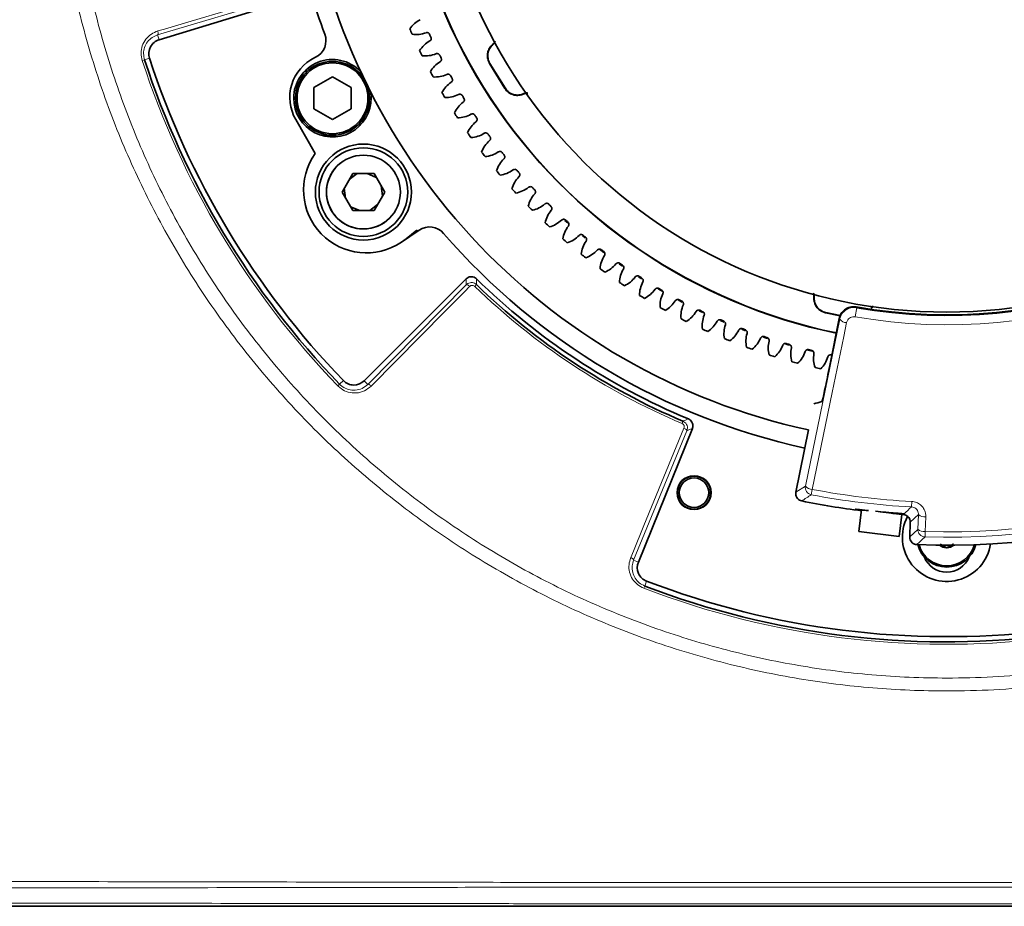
# Model space of a CAD drawing. Header units: millimetres. Extents: x 0 to 1118, y 0 to 864.
# Tile 53 of 200: x 351 to 395, y 394 to 434. Entities that reach past the tile are written whole.
import ezdxf

# ---------------------------------------------------------------- set-up
doc = ezdxf.new("R2010")
doc.units = ezdxf.units.MM

msp = doc.modelspace()

# ---------------------------------------------------------------- linework, layer by layer
at = {"color": 7, "linetype": 'Continuous', "lineweight": 18}
for p, q in [((363.761, 435.773), (357.065, 433.772)), ((357.065, 433.772), (357.132, 433.553)), ((356.474, 432.647), (356.698, 432.72)), ((356.37, 432.613), (356.474, 432.647)), ((372.058, 432.475), (372.04, 432.48)), ((372.733, 431.356), (372.738, 431.374)), ((366.545, 417.994), (370.984, 422.49)), ((371.376, 422.416), (371.452, 422.495)), ((387.217, 421.235), (387.201, 421.225)), ((388.608, 421.456), (388.535, 421.043)), ((388.587, 421.487), (388.608, 421.456)), ((386.292, 413.403), (387.837, 420.932)), ((387.837, 420.932), (387.817, 420.962)), ((365.275, 418), (365.444, 418.164)), ((366.545, 417.994), (366.383, 418.156)), ((365.196, 417.924), (365.275, 418)), ((380.725, 416.228), (380.767, 416.329)), ((380.945, 415.897), (378.541, 410.054)), ((385.865, 413.119), (386.292, 413.403)), ((386.555, 413.011), (386.602, 413.253)), ((391.077, 412.461), (391.089, 412.708)), ((390.18, 412.194), (390.177, 412.177)), ((391.39, 412.114), (391.019, 411.775)), ((391.364, 411.447), (391.39, 412.114)), ((391.721, 412.016), (391.695, 411.35)), ((390.996, 411.104), (391.364, 411.447)), ((391.695, 411.35), (391.688, 411.103)), ((378.541, 410.054), (378.753, 409.968)), ((379.004, 408.785), (379.043, 408.887)), ((379.043, 408.887), (379.128, 409.107))]:
    msp.add_line(p, q, dxfattribs=at)
at = {"color": 7, "linetype": 'Continuous', "lineweight": 35}
for p, q in [((357.132, 433.553), (363.989, 435.65)), ((364.151, 432.744), (364.194, 432.764)), ((372.04, 432.48), (372.733, 431.356)), ((372.058, 432.475), (372.738, 431.374)), ((363.699, 432.13), (363.818, 432.13)), ((364.953, 431.876), (364.116, 431.393)), ((365.79, 431.393), (364.953, 431.876)), ((366.186, 432.063), (366.186, 432.031)), ((364.116, 431.393), (364.116, 430.427)), ((365.79, 430.427), (365.79, 431.393)), ((364.116, 430.427), (364.953, 429.944)), ((364.953, 429.944), (365.79, 430.427)), ((364.179, 428.416), (363.296, 429.946)), ((366.186, 429.788), (366.186, 429.667)), ((364.489, 429.222), (365.08, 429.222)), ((365.868, 427.509), (365.387, 426.675)), ((366.066, 427.509), (365.71, 427.235)), ((366.831, 427.509), (365.868, 427.509)), ((366.93, 427.337), (366.513, 427.509)), ((367.312, 426.675), (366.831, 427.509)), ((367.212, 426.503), (367.153, 426.95)), ((365.387, 426.675), (365.868, 425.842)), ((365.486, 426.846), (365.544, 426.403)), ((366.831, 425.842), (367.312, 426.675)), ((365.77, 426.012), (366.183, 425.842)), ((366.633, 425.842), (366.989, 426.116)), ((374.82, 426.006), (374.775, 426.066)), ((365.868, 425.842), (366.831, 425.842)), ((375.572, 425.28), (375.442, 425.397)), ((368.87, 424.958), (368.067, 424.416)), ((368.271, 424.568), (368.754, 424.961)), ((368.754, 424.961), (368.796, 424.908)), ((376.354, 424.61), (376.232, 424.711)), ((368.067, 424.416), (368.271, 424.568)), ((377.192, 423.948), (376.996, 424.098)), ((378.043, 423.332), (377.894, 423.436)), ((370.983, 422.755), (366.383, 418.156)), ((378.915, 422.754), (378.762, 422.852)), ((379.856, 422.185), (379.654, 422.302)), ((380.728, 421.704), (380.569, 421.789)), ((381.665, 421.236), (381.501, 421.315)), ((387.201, 421.225), (387.856, 421.09)), ((387.217, 421.235), (387.864, 421.102)), ((382.621, 420.807), (382.453, 420.879)), ((387.817, 420.962), (387.392, 418.843)), ((383.592, 420.417), (383.424, 420.481)), ((384.58, 420.066), (384.407, 420.124)), ((385.579, 419.757), (385.405, 419.808)), ((386.591, 419.489), (386.349, 419.549)), ((378.753, 409.968), (381.19, 415.999)), ((386.429, 415.934), (385.865, 413.119)), ((388.824, 412.339), (388.705, 411.346)), ((389.446, 412.264), (390.644, 412.121)), ((390.148, 412.18), (390.15, 412.197)), ((390.525, 411.128), (390.644, 412.121)), ((390.611, 412.125), (390.706, 412.119)), ((390.732, 412.142), (390.77, 412.141)), ((391.019, 411.775), (390.996, 411.104)), ((388.705, 411.346), (390.525, 411.128))]:
    msp.add_line(p, q, dxfattribs=at)
at = {"color": 7, "linetype": 'Continuous', "lineweight": 18, "flags": 128}
for points in [[(357.07, 433.948), (357.371, 434.037), (358.571, 434.396), (363.767, 435.948)], [(357.07, 433.948), (357.079, 433.916), (357.084, 433.886), (357.088, 433.857), (357.088, 433.831), (357.086, 433.809), (357.081, 433.791), (357.074, 433.779), (357.065, 433.772)], [(372.197, 433.355), (372.205, 433.353), (372.215, 433.35)], [(373.59, 431.121), (373.588, 431.113), (373.586, 431.103)], [(370.984, 422.49), (370.983, 422.622), (370.983, 422.755)], [(371.142, 422.413), (371.118, 422.434), (371.094, 422.454), (371.07, 422.47), (371.048, 422.483), (371.027, 422.491), (371.009, 422.495), (370.995, 422.495), (370.984, 422.49)], [(371.142, 422.413), (370.922, 422.19), (370.042, 421.298), (366.703, 417.917)], [(386.672, 421.94), (386.679, 421.944), (386.688, 421.95)], [(388.148, 420.782), (388.018, 420.151), (387.5, 417.628), (386.602, 413.253)], [(366.703, 417.917), (366.679, 417.938), (366.655, 417.958), (366.631, 417.974), (366.608, 417.987), (366.588, 417.995), (366.57, 417.999), (366.556, 417.999), (366.545, 417.994)], [(378.408, 410.169), (378.528, 410.459), (379.004, 411.617), (380.812, 416.012)], [(380.812, 416.012), (380.842, 415.999), (380.869, 415.984), (380.893, 415.968), (380.914, 415.952), (380.93, 415.937), (380.941, 415.922), (380.946, 415.908), (380.945, 415.897)], [(381.19, 415.999), (381.067, 415.948), (380.945, 415.897)], [(390.706, 412.119), (390.718, 412.13), (390.732, 412.142)], [(378.408, 410.169), (378.438, 410.156), (378.465, 410.141), (378.489, 410.125), (378.51, 410.109), (378.526, 410.094), (378.537, 410.079), (378.542, 410.065), (378.541, 410.054)]]:
    msp.add_lwpolyline(points, dxfattribs=at)
at = {"color": 7, "linetype": 'Continuous', "lineweight": 35}
for centre, radius in [((392.666, 444.426), 23.167), ((364.953, 430.91), 1.667), ((364.953, 430.91), 1.6), ((366.349, 426.675), 2.167), ((366.349, 426.675), 2), ((366.349, 426.675), 1.667), ((381.265, 413.103), 0.767), ((381.265, 413.103), 0.75), ((381.265, 413.103), 0.667)]:
    msp.add_circle(centre, radius, dxfattribs=at)
for centre, radius, start, end in [((392.666, 444.426), 24.632, 168.3274, 258.3329), ((392.666, 444.426), 24.619, 168.3281, 258.3328), ((392.666, 444.426), 38.06, 249.0278, 358.9722), ((392.666, 444.426), 37.825, 249.0278, 358.9722), ((392.666, 444.426), 29.167, 187.7165, 257.6535), ((392.666, 444.426), 30, 197.0028, 200.7275), ((369.488, 433.324), 1.271, 116.7486, 145.3962), ((392.666, 444.426), 26.354, 203.1968, 203.7691), ((363.828, 433.513), 0.833, 296, 20.7275), ((368.734, 435.061), 1.271, 261.5697, 290.2173), ((392.666, 444.426), 25.636, 204.4868, 204.8174), ((357.324, 432.924), 0.658, 107, 198.0278), ((369.961, 432.387), 1.271, 119.0869, 147.7345), ((392.666, 444.426), 37.825, 198.0278, 223.9722), ((365.028, 430.946), 2, 116, 210), ((392.666, 444.426), 26.354, 205.5351, 206.1074), ((369.136, 434.092), 1.271, 263.908, 292.5556), ((392.666, 444.426), 25.636, 206.8251, 207.1557), ((392.666, 444.426), 38.06, 198.0278, 223.9722), ((364.953, 430.91), 1.75, 43.7531, 180), ((370.471, 431.471), 1.271, 121.4252, 150.0728), ((392.666, 444.426), 26.354, 207.8734, 208.4457), ((369.577, 433.141), 1.271, 266.2463, 294.8939), ((392.666, 444.426), 25.636, 209.1634, 209.494), ((371.018, 430.576), 1.271, 123.7635, 152.4111), ((364.953, 430.91), 1.75, 180, 8.7499), ((392.666, 444.426), 26.354, 210.2117, 210.784), ((370.056, 432.208), 1.271, 268.5846, 297.2322), ((392.666, 444.426), 25.636, 211.5017, 211.8323), ((371.601, 429.705), 1.271, 126.1018, 154.7494), ((392.666, 444.426), 26.354, 212.55, 213.1223), ((370.574, 431.296), 1.271, 270.9229, 299.5705), ((392.666, 444.426), 25.636, 213.84, 214.1706), ((392.666, 444.426), 23.298, 259.9173, 321.7827), ((372.219, 428.857), 1.271, 128.4401, 157.0877), ((392.666, 444.426), 23.326, 259.9815, 321.7185), ((392.666, 444.426), 26.354, 214.8883, 215.4606), ((371.128, 430.406), 1.271, 273.2612, 301.9088), ((392.666, 444.426), 25.636, 216.1783, 216.5089), ((372.871, 428.036), 1.271, 130.7784, 159.426), ((366.482, 426.765), 2.833, 144.3608, 304), ((392.666, 444.426), 26.354, 217.2266, 217.7989), ((371.718, 429.539), 1.271, 275.5995, 304.2471), ((392.666, 444.426), 25.636, 218.5166, 218.8472), ((366.349, 426.675), 1.667, 123.0033, 304.9594), ((373.556, 427.242), 1.271, 133.1167, 161.7643), ((392.666, 444.426), 26.354, 219.5649, 220.1372), ((372.343, 428.696), 1.271, 277.9378, 306.5854), ((374.273, 426.477), 1.271, 135.455, 164.1026), ((392.666, 444.426), 25.636, 220.8549, 221.1855), ((392.666, 444.426), 26.354, 221.9032, 222.4755), ((373.001, 427.88), 1.271, 280.2761, 308.9237), ((375.021, 425.741), 1.271, 137.7933, 166.4409), ((392.666, 444.426), 25.636, 223.1932, 223.5238), ((392.666, 444.426), 26.354, 224.2415, 224.8138), ((373.693, 427.092), 1.271, 282.6144, 311.262), ((392.666, 444.426), 25.636, 225.5315, 225.8621), ((375.798, 425.037), 1.271, 140.1316, 168.7792), ((392.666, 444.426), 26.354, 226.5798, 227.1521), ((374.416, 426.332), 1.271, 284.9527, 313.6003), ((376.603, 424.365), 1.271, 142.4699, 171.1175), ((392.666, 444.426), 25.636, 227.8698, 228.2004), ((369.336, 424.267), 0.833, 40.8297, 124), ((392.666, 444.426), 30, 220.8297, 257.6816), ((375.169, 425.602), 1.271, 287.291, 315.9386), ((392.666, 444.426), 25.636, 230.2081, 230.5387), ((392.666, 444.426), 26.354, 228.9181, 229.4904), ((377.435, 423.726), 1.271, 144.8082, 173.4558), ((392.666, 444.426), 26.354, 231.2564, 231.8287), ((375.952, 424.904), 1.271, 289.6293, 318.2769), ((378.292, 423.122), 1.271, 147.1465, 175.7941), ((392.666, 444.426), 25.636, 232.5464, 232.877), ((376.762, 424.239), 1.271, 291.9676, 320.6152), ((392.666, 444.426), 25.636, 234.8847, 235.2153), ((392.666, 444.426), 26.354, 233.5947, 234.167), ((379.173, 422.553), 1.271, 149.4848, 178.1324), ((392.666, 444.426), 30.325, 225.6066, 247.3934), ((392.666, 444.426), 30.513, 225.952, 247.048), ((392.666, 444.426), 26.354, 235.933, 236.5053), ((377.599, 423.607), 1.271, 294.3059, 322.9535), ((392.666, 444.426), 25.636, 237.223, 237.5536), ((380.077, 422.021), 1.271, 151.8231, 180.4707), ((378.461, 423.009), 1.271, 296.6442, 325.2918), ((392.666, 444.426), 25.636, 239.5613, 239.8919), ((381.002, 421.526), 1.271, 154.1614, 182.809), ((392.666, 444.426), 26.354, 238.2713, 238.8436), ((379.347, 422.447), 1.271, 298.9825, 327.6301), ((392.666, 444.426), 25.636, 241.8996, 242.2302), ((381.946, 421.069), 1.271, 156.4997, 185.1473), ((392.666, 444.426), 26.354, 240.6096, 241.1819), ((380.255, 421.922), 1.271, 301.3208, 329.9684), ((392.666, 444.426), 25.636, 244.2379, 244.5685), ((392.666, 444.426), 26.354, 242.9479, 243.5202), ((382.908, 420.651), 1.271, 158.838, 187.4856), ((381.183, 421.435), 1.271, 303.6591, 332.3067), ((392.666, 444.426), 25.636, 246.5762, 246.9068), ((383.886, 420.273), 1.271, 161.1763, 189.8239), ((392.666, 444.426), 26.354, 245.2862, 245.8585), ((382.131, 420.985), 1.271, 305.9974, 334.645), ((392.666, 444.426), 25.636, 248.9145, 249.2451), ((384.878, 419.935), 1.271, 163.5146, 192.1622), ((392.666, 444.426), 26.354, 247.6245, 248.1968), ((383.096, 420.575), 1.271, 308.3357, 336.9833), ((392.666, 444.426), 25.636, 251.2528, 251.5834), ((385.884, 419.638), 1.271, 165.8529, 194.5005), ((392.666, 444.426), 25.636, 253.5911, 253.9217), ((392.666, 444.426), 33.694, 267.7034, 314.0466), ((392.666, 444.426), 26.354, 249.9628, 250.5351), ((384.077, 420.204), 1.271, 310.674, 339.3216), ((386.901, 419.382), 1.271, 168.1912, 196.8388), ((385.072, 419.874), 1.271, 313.0123, 341.6599), ((392.666, 444.426), 25.636, 255.9294, 256.26), ((387.928, 419.167), 1.271, 170.5295, 199.1771), ((392.666, 444.426), 26.354, 252.3011, 252.8734), ((392.666, 444.426), 26.354, 254.6394, 255.2117), ((386.08, 419.585), 1.271, 315.3506, 343.9982), ((392.666, 444.426), 26.354, 256.9777, 257.55), ((365.918, 418.621), 0.658, 223.9722, 315), ((392.666, 444.426), 32.367, 258.3404, 263.1717), ((392.669, 444.436), 32.337, 264.6613, 265.5923), ((392.666, 411.093), 2, 151.9938, 351.3017), ((392.666, 411.093), 1.35, 194.3735, 270), ((392.666, 411.093), 1.295, 195.0987, 270), ((392.666, 411.093), 0.481, 228.258, 270), ((392.666, 411.093), 1.35, 270, 345.6265), ((392.666, 411.093), 1.295, 270, 344.9013), ((392.666, 411.093), 0.481, 270, 311.742), ((392.666, 410.593), 1.083, 201.605, 338.395), ((379.363, 409.722), 0.658, 158, 249.0278)]:
    msp.add_arc(centre, radius, start, end, dxfattribs=at)
at = {"color": 7, "linetype": 'Continuous', "lineweight": 18}
for centre, radius, start, end in [((392.666, 444.426), 38.17, 249.0278, 358.9722), ((392.666, 444.426), 38.17, 198.0278, 223.9722), ((392.666, 444.426), 23.745, 259.9815, 321.7185), ((457.504, 422.743), 86.053, 179.99024, 180.16506), ((392.666, 444.426), 30.622, 225.952, 247.048), ((388.154, 421.19), 0.408, 219.1858, 269.1898), ((392.666, 444.426), 33.091, 268.3183, 313.4317), ((392.666, 444.426), 33.338, 268.3183, 313.4317), ((347.306, 495.793), 86.221, 292.83511, 293.00959), ((386.619, 413.338), 0.333, 168.6886, 258.9716), ((386.608, 413.661), 0.408, 219.1701, 269.1811), ((392.666, 444.426), 31.757, 258.9922, 267.1545), ((336.069, 489.2), 91.398, 303.20703, 303.52996), ((392.666, 444.426), 32.004, 258.9922, 267.1545), ((328.827, 479.491), 91.477, 312.5945, 312.88249), ((391.661, 412.419), 0.408, 228.5191, 278.5306), ((391.634, 411.753), 0.408, 228.5181, 278.53), ((391.697, 411.436), 0.333, 178.0385, 268.2977), ((326.928, 480.841), 95.17, 312.57536, 312.88008)]:
    msp.add_arc(centre, radius, start, end, dxfattribs=at)
at = {"color": 7, "linetype": 'Continuous', "lineweight": 35}
for centre, major_axis, ratio, start_param, end_param in [((366.252, 432.063), (0.0248, -0.062), 0.998896, 3.243592, 4.331686), ((365.079, 429.289), (0.0248, -0.062), 0.998896, 5.903243, 6.904026), ((374.56, 448.054), (36.214, -7.257), 0.866047, 5.219973, 5.230547)]:
    msp.add_ellipse(centre, major_axis=major_axis, ratio=ratio, start_param=start_param, end_param=end_param, dxfattribs=at)
at = {"color": 7, "linetype": 'Continuous', "lineweight": 18}
for points, knots in [([(392.937, 484.674), (392.959, 484.674), (393.722, 484.668), (395.231, 484.614), (397.456, 484.41), (399.673, 484.083), (402.227, 483.559), (405.102, 482.759), (408.26, 481.59), (411.342, 480.146), (414.284, 478.45), (417.064, 476.518), (419.662, 474.373), (422.097, 471.992), (424.32, 469.415), (426.307, 466.673), (428.052, 463.788), (429.562, 460.738), (430.809, 457.567), (431.779, 454.313), (432.472, 451.003), (432.887, 447.613), (433.013, 444.195), (432.848, 440.783), (432.398, 437.404), (431.655, 434.039), (430.628, 430.758), (429.33, 427.589), (427.779, 424.556), (425.956, 421.634), (423.898, 418.891), (421.627, 416.347), (419.17, 414.019), (416.497, 411.883), (413.659, 409.987), (410.689, 408.349), (407.613, 406.971), (404.402, 405.844), (400.833, 404.923), (396.909, 404.299), (392.975, 404.091), (389.326, 404.242), (385.983, 404.659), (382.656, 405.361), (379.4, 406.343), (376.252, 407.59), (373.232, 409.087), (370.32, 410.848), (367.567, 412.85), (365.005, 415.067), (362.647, 417.478), (360.48, 420.103), (358.541, 422.905), (356.854, 425.849), (355.422, 428.911), (354.243, 432.113), (353.339, 435.409), (352.72, 438.76), (352.384, 442.14), (352.334, 445.569), (352.577, 448.986), (353.108, 452.359), (353.919, 455.671), (355.023, 458.941), (356.402, 462.096), (358.031, 465.098), (359.894, 467.934), (362.013, 470.632), (364.344, 473.127), (366.862, 475.402), (369.54, 477.445), (372.41, 479.277), (375.417, 480.854), (378.532, 482.167), (381.728, 483.213), (385.035, 483.996), (388.579, 484.523), (391.05, 484.664), (392.373, 484.674), (392.395, 484.674)], [0, 0, 0, 0, 0.000254, 0.009071, 0.017929, 0.026787, 0.035686, 0.048899, 0.062203, 0.075649, 0.089289, 0.10251, 0.115824, 0.129279, 0.142929, 0.156203, 0.169477, 0.182941, 0.1966, 0.209917, 0.223233, 0.236741, 0.250446, 0.263818, 0.277286, 0.2909, 0.304717, 0.318082, 0.331542, 0.345149, 0.358959, 0.372239, 0.385613, 0.399131, 0.412846, 0.426117, 0.439388, 0.452847, 0.466501, 0.483141, 0.499966, 0.513227, 0.526489, 0.539939, 0.553582, 0.566854, 0.580127, 0.593587, 0.607242, 0.62052, 0.633797, 0.647264, 0.660926, 0.674233, 0.687539, 0.701036, 0.71473, 0.728102, 0.741475, 0.75504, 0.768805, 0.782132, 0.795554, 0.809274, 0.823098, 0.836409, 0.849815, 0.863366, 0.877117, 0.890335, 0.903644, 0.917096, 0.930742, 0.943937, 0.957224, 0.970651, 0.984272, 0.999746, 1, 1, 1, 1]), ([(392.333, 484.167), (391.047, 484.121), (388.664, 484.034), (385.209, 483.504), (381.976, 482.748), (378.786, 481.707), (375.702, 480.403), (372.748, 478.847), (369.949, 477.061), (367.283, 475.024), (364.961, 472.914), (362.961, 470.794), (361.259, 468.728), (359.693, 466.54), (358.275, 464.243), (356.917, 461.666), (355.677, 458.803), (354.604, 455.625), (353.796, 452.332), (353.273, 448.987), (353.036, 445.643), (353.075, 442.304), (353.398, 438.945), (354.004, 435.63), (354.88, 432.4), (356.013, 429.276), (357.418, 426.227), (359.071, 423.315), (360.961, 420.558), (363.059, 417.988), (365.389, 415.577), (367.907, 413.38), (370.601, 411.403), (373.433, 409.671), (376.43, 408.166), (379.534, 406.927), (382.731, 405.953), (385.976, 405.256), (389.302, 404.829), (392.923, 404.674), (396.832, 404.88), (400.664, 405.489), (404.156, 406.39), (407.29, 407.486), (410.353, 408.854), (413.284, 410.476), (416.062, 412.337), (418.665, 414.416), (421.108, 416.729), (423.345, 419.245), (425.353, 421.93), (427.128, 424.771), (428.673, 427.785), (429.954, 430.921), (430.956, 434.127), (431.687, 437.397), (432.144, 440.753), (432.314, 444.132), (432.199, 447.48), (431.812, 450.783), (431.145, 454.074), (430.203, 457.291), (428.997, 460.41), (427.546, 463.394), (425.833, 466.277), (423.888, 468.994), (421.723, 471.535), (419.365, 473.875), (416.792, 476.03), (414.05, 477.954), (411.163, 479.635), (408.162, 481.062), (405.019, 482.243), (402.146, 483.051), (399.598, 483.579), (397.416, 483.902), (395.214, 484.113), (393.739, 484.149), (392.999, 484.167)], [0, 0, 0, 0, 0.015515, 0.0287692, 0.0421162, 0.0555611, 0.0692326, 0.0824839, 0.095828, 0.1092703, 0.1229392, 0.1336522, 0.1444388, 0.1552255, 0.1661126, 0.1769997, 0.1903669, 0.2037342, 0.2174427, 0.2312525, 0.244561, 0.2578694, 0.2715108, 0.2852517, 0.2985113, 0.3118625, 0.3253198, 0.3389957, 0.3522394, 0.3656227, 0.3790059, 0.3926644, 0.4059135, 0.419303, 0.4326925, 0.4463582, 0.459604, 0.4729899, 0.4863758, 0.5000375, 0.5166971, 0.5335427, 0.546794, 0.5601857, 0.5735773, 0.5872453, 0.6005728, 0.6139003, 0.6274194, 0.6411372, 0.6544896, 0.667842, 0.6815363, 0.6953322, 0.7086868, 0.7220414, 0.7357341, 0.7495273, 0.7628325, 0.7761376, 0.7896295, 0.8033153, 0.8165613, 0.8299466, 0.8433319, 0.8569919, 0.8702446, 0.8835902, 0.8970432, 0.9107171, 0.9239755, 0.9373269, 0.9507855, 0.9644652, 0.9733076, 0.9821911, 0.9910747, 1, 1, 1, 1]), ([(356.37, 432.613), (356.345, 432.724), (356.295, 432.946), (356.359, 433.286), (356.52, 433.588), (356.765, 433.826), (356.971, 433.908), (357.07, 433.948)], [0, 0, 0, 0, 0.195915, 0.391719, 0.592388, 0.804101, 1, 1, 1, 1]), ([(357.065, 433.772), (356.981, 433.739), (356.808, 433.67), (356.601, 433.47), (356.465, 433.216), (356.411, 432.929), (356.453, 432.741), (356.474, 432.647)], [0, 0, 0, 0, 0.197761, 0.4108, 0.61152, 0.806121, 1, 1, 1, 1]), ([(370.984, 422.49), (371.008, 422.51), (371.059, 422.553), (371.158, 422.588), (371.265, 422.591), (371.369, 422.562), (371.424, 422.517), (371.452, 422.495)], [0, 0, 0, 0, 0.178888, 0.391612, 0.595022, 0.796523, 1, 1, 1, 1]), ([(371.376, 422.416), (371.362, 422.427), (371.334, 422.449), (371.282, 422.464), (371.228, 422.462), (371.179, 422.445), (371.154, 422.423), (371.142, 422.413)], [0, 0, 0, 0, 0.198508, 0.396921, 0.600375, 0.816529, 1, 1, 1, 1]), ([(387.837, 420.932), (387.85, 420.98), (387.883, 421.1), (387.998, 421.266), (388.176, 421.4), (388.388, 421.473), (388.534, 421.462), (388.608, 421.456)], [0, 0, 0, 0, 0.145303, 0.363315, 0.576299, 0.78751, 1, 1, 1, 1]), ([(388.535, 421.043), (388.498, 421.046), (388.424, 421.052), (388.318, 421.015), (388.229, 420.948), (388.171, 420.866), (388.154, 420.806), (388.148, 420.782)], [0, 0, 0, 0, 0.210502, 0.420721, 0.634022, 0.853474, 1, 1, 1, 1]), ([(366.703, 417.917), (366.606, 417.837), (366.413, 417.678), (366.039, 417.585), (365.666, 417.621), (365.378, 417.755), (365.243, 417.881), (365.196, 417.924)], [0, 0, 0, 0, 0.22921, 0.458584, 0.680388, 0.889032, 1, 1, 1, 1]), ([(365.275, 418), (365.314, 417.964), (365.428, 417.858), (365.673, 417.744), (365.988, 417.714), (366.302, 417.793), (366.464, 417.927), (366.545, 417.994)], [0, 0, 0, 0, 0.109769, 0.316685, 0.538085, 0.768647, 1, 1, 1, 1]), ([(380.767, 416.329), (380.782, 416.322), (380.83, 416.299), (380.901, 416.237), (380.958, 416.133), (380.979, 416.012), (380.956, 415.935), (380.945, 415.897)], [0, 0, 0, 0, 0.091261, 0.306903, 0.53531, 0.769257, 1, 1, 1, 1]), ([(380.812, 416.012), (380.818, 416.031), (380.829, 416.069), (380.82, 416.13), (380.791, 416.182), (380.756, 416.213), (380.732, 416.225), (380.725, 416.228)], [0, 0, 0, 0, 0.2364527, 0.4731332, 0.6999821, 0.911038, 1, 1, 1, 1]), ([(391.721, 412.016), (391.719, 412.072), (391.715, 412.201), (391.637, 412.391), (391.495, 412.559), (391.306, 412.676), (391.162, 412.697), (391.089, 412.708)], [0, 0, 0, 0, 0.16312, 0.379351, 0.588083, 0.793929, 1, 1, 1, 1]), ([(391.077, 412.461), (391.113, 412.456), (391.186, 412.445), (391.28, 412.385), (391.35, 412.301), (391.388, 412.206), (391.39, 412.142), (391.39, 412.114)], [0, 0, 0, 0, 0.1957898, 0.3954309, 0.6047892, 0.8285111, 1, 1, 1, 1]), ([(379.004, 408.785), (378.902, 408.835), (378.699, 408.936), (378.475, 409.2), (378.341, 409.515), (378.31, 409.855), (378.377, 410.067), (378.408, 410.169)], [0, 0, 0, 0, 0.195915, 0.391719, 0.592388, 0.804101, 1, 1, 1, 1]), ([(378.541, 410.054), (378.514, 409.968), (378.458, 409.79), (378.484, 409.504), (378.596, 409.238), (378.785, 409.015), (378.957, 408.93), (379.043, 408.887)], [0, 0, 0, 0, 0.1977615, 0.4107997, 0.6115202, 0.8061206, 1, 1, 1, 1]), ([(303.198, 395.609), (304.971, 395.608), (308.518, 395.604), (313.81, 395.598), (319.078, 395.593), (324.797, 395.589), (330.943, 395.58), (337.493, 395.571), (343.974, 395.559), (350.403, 395.548), (356.824, 395.534), (362.856, 395.525), (368.539, 395.513), (373.89, 395.508), (379.369, 395.5), (384.246, 395.497), (388.449, 395.496), (391.948, 395.495), (395.461, 395.496), (398.982, 395.497), (402.483, 395.498), (405.95, 395.5), (409.369, 395.504), (412.754, 395.508), (417.223, 395.514), (422.712, 395.525), (429.191, 395.535), (435.612, 395.55), (442.045, 395.56), (448.53, 395.573), (455.087, 395.581), (461.728, 395.59), (468.453, 395.595), (475.256, 395.603), (479.84, 395.607), (482.134, 395.609)], [0, 0, 0, 0, 0.028813, 0.057658, 0.086603, 0.115582, 0.152644, 0.189738, 0.226872, 0.264053, 0.301237, 0.338527, 0.36828, 0.398095, 0.42828, 0.45862, 0.477376, 0.496134, 0.514939, 0.533889, 0.552887, 0.571631, 0.590415, 0.609117, 0.627847, 0.665443, 0.702688, 0.739944, 0.777088, 0.814175, 0.8513, 0.888356, 0.925477, 0.962703, 1, 1, 1, 1]), ([(482.12, 395.201), (482.095, 395.201), (479.782, 395.203), (475.194, 395.206), (468.403, 395.211), (461.679, 395.22), (455.029, 395.229), (448.463, 395.235), (441.971, 395.244), (435.535, 395.255), (429.116, 395.263), (423.368, 395.273), (418.269, 395.279), (413.831, 395.283), (409.707, 395.287), (405.914, 395.289), (402.08, 395.291), (397.819, 395.293), (393.14, 395.293), (388.856, 395.292), (384.274, 395.291), (379.411, 395.29), (373.947, 395.287), (368.603, 395.281), (362.929, 395.274), (356.901, 395.264), (350.48, 395.255), (344.05, 395.246), (337.563, 395.236), (331.006, 395.229), (324.281, 395.221), (317.386, 395.212), (310.333, 395.207), (305.585, 395.203), (303.212, 395.201)], [0, 0, 0, 0, 0.000407, 0.037546, 0.074685, 0.111825, 0.148967, 0.186114, 0.223265, 0.260433, 0.297678, 0.334919, 0.359889, 0.384865, 0.409822, 0.428541, 0.447259, 0.472352, 0.497472, 0.522563, 0.541269, 0.571456, 0.601648, 0.631381, 0.66112, 0.698386, 0.735582, 0.772776, 0.809935, 0.84709, 0.884203, 0.922795, 0.961407, 1, 1, 1, 1]), ([(303.232, 394.631), (304.369, 394.63), (307.791, 394.626), (313.472, 394.62), (320.239, 394.613), (326.942, 394.605), (333.566, 394.597), (340.115, 394.588), (346.597, 394.579), (353.043, 394.57), (359.498, 394.561), (364.934, 394.554), (369.343, 394.549), (372.691, 394.546), (376.08, 394.544), (379.502, 394.541), (382.953, 394.54), (386.225, 394.539), (389.316, 394.538), (392.222, 394.538), (395.136, 394.538), (398.044, 394.538), (400.937, 394.539), (404.778, 394.541), (409.529, 394.543), (415.137, 394.548), (420.634, 394.554), (426.054, 394.561), (431.421, 394.569), (436.775, 394.576), (442.145, 394.584), (447.552, 394.591), (453.006, 394.598), (458.515, 394.605), (463.697, 394.611), (468.539, 394.616), (473.03, 394.621), (477.55, 394.626), (480.583, 394.629), (482.1, 394.631)], [0, 0, 0, 0, 0.0185025, 0.0556839, 0.0929342, 0.1301258, 0.1673794, 0.2046015, 0.2418556, 0.2791191, 0.3164536, 0.353803, 0.3725201, 0.391254, 0.4100554, 0.4288879, 0.4476288, 0.4664113, 0.4819856, 0.4975864, 0.5132686, 0.5289783, 0.5445471, 0.5601409, 0.5914883, 0.6225917, 0.653794, 0.6848157, 0.7158524, 0.7468076, 0.7777643, 0.8086809, 0.8396166, 0.8705144, 0.9014461, 0.9260348, 0.9506434, 0.9753118, 1, 1, 1, 1])]:
    msp.add_open_spline(points, degree=3, knots=knots, dxfattribs=at)
at = {"color": 7, "linetype": 'Continuous', "lineweight": 35}
for points, knots in [([(369.173, 433.869), (369.187, 433.872), (369.215, 433.88), (369.26, 433.872), (369.299, 433.851), (369.324, 433.825), (369.333, 433.806), (369.336, 433.8)], [0, 0, 0, 0, 0.22539, 0.45078, 0.676162, 0.901541, 1, 1, 1, 1]), ([(369.398, 433.666), (369.402, 433.652), (369.412, 433.624), (369.408, 433.58), (369.391, 433.539), (369.366, 433.512), (369.348, 433.501), (369.343, 433.498)], [0, 0, 0, 0, 0.2253898, 0.4507799, 0.6761618, 0.9015411, 1, 1, 1, 1]), ([(372.04, 432.48), (372.007, 432.547), (371.941, 432.682), (371.934, 432.913), (371.999, 433.13), (372.102, 433.275), (372.178, 433.339), (372.197, 433.355)], [0, 0, 0, 0, 0.2309661, 0.4619327, 0.6928897, 0.9238428, 1, 1, 1, 1]), ([(372.215, 433.35), (372.16, 433.298), (372.051, 433.194), (371.965, 432.981), (371.95, 432.754), (371.997, 432.583), (372.046, 432.497), (372.058, 432.475)], [0, 0, 0, 0, 0.231105, 0.46221, 0.693307, 0.924404, 1, 1, 1, 1]), ([(372.197, 433.355), (372.216, 433.371), (372.261, 433.41), (372.285, 433.464), (372.3, 433.494)], [0, 0, 0, 0, 0.431646, 1, 1, 1, 1]), ([(372.266, 433.407), (372.253, 433.39), (372.238, 433.369), (372.218, 433.353), (372.215, 433.35)], [0, 0, 0, 0, 0.82909, 1, 1, 1, 1]), ([(369.623, 432.919), (369.637, 432.923), (369.665, 432.932), (369.71, 432.926), (369.75, 432.907), (369.775, 432.881), (369.786, 432.863), (369.789, 432.857)], [0, 0, 0, 0, 0.2253898, 0.4507799, 0.6761618, 0.9015411, 1, 1, 1, 1]), ([(369.856, 432.726), (369.861, 432.712), (369.872, 432.685), (369.87, 432.64), (369.854, 432.599), (369.831, 432.571), (369.813, 432.559), (369.808, 432.555)], [0, 0, 0, 0, 0.22539, 0.45078, 0.676162, 0.901541, 1, 1, 1, 1]), ([(372.866, 432.398), (372.867, 432.397), (372.87, 432.393), (372.87, 432.392), (372.87, 432.392)], [0, 0, 0, 0, 0.5, 1, 1, 1, 1]), ([(370.112, 431.988), (370.126, 431.993), (370.153, 432.003), (370.198, 431.999), (370.239, 431.981), (370.266, 431.957), (370.277, 431.939), (370.28, 431.934)], [0, 0, 0, 0, 0.22539, 0.45078, 0.676162, 0.901541, 1, 1, 1, 1]), ([(370.352, 431.805), (370.358, 431.791), (370.37, 431.764), (370.37, 431.72), (370.356, 431.678), (370.333, 431.649), (370.317, 431.636), (370.311, 431.633)], [0, 0, 0, 0, 0.22539, 0.45078, 0.676162, 0.901541, 1, 1, 1, 1]), ([(373.586, 431.103), (373.515, 431.078), (373.373, 431.027), (373.144, 431.046), (372.935, 431.134), (372.802, 431.253), (372.747, 431.335), (372.733, 431.356)], [0, 0, 0, 0, 0.230962, 0.461924, 0.692879, 0.923833, 1, 1, 1, 1]), ([(372.738, 431.374), (372.783, 431.314), (372.874, 431.194), (373.077, 431.084), (373.3, 431.045), (373.476, 431.072), (373.567, 431.111), (373.59, 431.121)], [0, 0, 0, 0, 0.231109, 0.4622183, 0.6933182, 0.924414, 1, 1, 1, 1]), ([(370.638, 431.078), (370.652, 431.084), (370.679, 431.095), (370.724, 431.093), (370.765, 431.077), (370.793, 431.053), (370.805, 431.036), (370.808, 431.031)], [0, 0, 0, 0, 0.22539, 0.45078, 0.676162, 0.901541, 1, 1, 1, 1]), ([(370.886, 430.905), (370.892, 430.892), (370.905, 430.865), (370.907, 430.82), (370.894, 430.778), (370.873, 430.748), (370.857, 430.735), (370.852, 430.731)], [0, 0, 0, 0, 0.22539, 0.45078, 0.676162, 0.901541, 1, 1, 1, 1]), ([(373.767, 431.128), (373.747, 431.132), (373.69, 431.14), (373.628, 431.122), (373.59, 431.105), (373.586, 431.103)], [0, 0, 0, 0, 0.325678, 0.928514, 1, 1, 1, 1]), ([(373.59, 431.121), (373.613, 431.131), (373.665, 431.152), (373.721, 431.15), (373.752, 431.149)], [0, 0, 0, 0, 0.450812, 1, 1, 1, 1]), ([(371.201, 430.191), (371.214, 430.197), (371.241, 430.209), (371.286, 430.208), (371.328, 430.194), (371.357, 430.172), (371.369, 430.155), (371.373, 430.15)], [0, 0, 0, 0, 0.22539, 0.45078, 0.676162, 0.901541, 1, 1, 1, 1]), ([(371.456, 430.028), (371.463, 430.015), (371.477, 429.989), (371.48, 429.944), (371.469, 429.901), (371.45, 429.871), (371.434, 429.857), (371.429, 429.853)], [0, 0, 0, 0, 0.22539, 0.45078, 0.676162, 0.901541, 1, 1, 1, 1]), ([(374.495, 430.055), (374.495, 430.055), (374.496, 430.055), (374.501, 430.048), (374.503, 430.045)], [0, 0, 0, 0, 0.501081, 1, 1, 1, 1]), ([(374.503, 430.045), (374.51, 430.036), (374.525, 430.018), (374.555, 429.98), (374.584, 429.944), (374.607, 429.915), (374.619, 429.9), (374.625, 429.892)], [0, 0, 0, 0, 0.2496731, 0.499558, 0.7494508, 0.8747007, 1, 1, 1, 1]), ([(371.8, 429.327), (371.813, 429.333), (371.839, 429.346), (371.884, 429.348), (371.926, 429.336), (371.956, 429.315), (371.969, 429.298), (371.973, 429.293)], [0, 0, 0, 0, 0.22539, 0.45078, 0.676162, 0.901541, 1, 1, 1, 1]), ([(372.061, 429.174), (372.068, 429.162), (372.083, 429.136), (372.089, 429.092), (372.08, 429.048), (372.061, 429.017), (372.046, 429.003), (372.041, 428.998)], [0, 0, 0, 0, 0.22539, 0.45078, 0.676162, 0.901541, 1, 1, 1, 1]), ([(375.121, 429.298), (375.123, 429.296), (375.125, 429.292), (375.143, 429.272), (375.166, 429.245), (375.197, 429.21), (375.229, 429.173), (375.246, 429.154), (375.254, 429.144)], [0, 0, 0, 0, 0.249269, 0.373334, 0.499694, 0.749083, 0.874348, 1, 1, 1, 1]), ([(375.254, 429.144), (375.272, 429.125), (375.298, 429.095), (375.33, 429.058), (375.352, 429.034), (375.369, 429.015), (375.382, 429), (375.39, 428.991), (375.39, 428.991), (375.39, 428.991)], [0, 0, 0, 0, 0.249708, 0.377143, 0.499782, 0.625655, 0.749894, 0.874854, 1, 1, 1, 1]), ([(372.433, 428.488), (372.446, 428.495), (372.472, 428.509), (372.516, 428.513), (372.559, 428.502), (372.59, 428.482), (372.604, 428.466), (372.608, 428.462)], [0, 0, 0, 0, 0.22539, 0.45078, 0.676162, 0.901541, 1, 1, 1, 1]), ([(372.7, 428.346), (372.708, 428.334), (372.724, 428.309), (372.731, 428.265), (372.724, 428.221), (372.707, 428.189), (372.692, 428.174), (372.688, 428.17)], [0, 0, 0, 0, 0.22539, 0.45078, 0.676162, 0.901541, 1, 1, 1, 1]), ([(373.1, 427.676), (373.113, 427.683), (373.138, 427.699), (373.182, 427.704), (373.226, 427.695), (373.257, 427.676), (373.271, 427.661), (373.276, 427.657)], [0, 0, 0, 0, 0.22539, 0.45078, 0.676162, 0.901541, 1, 1, 1, 1]), ([(373.373, 427.545), (373.381, 427.533), (373.399, 427.509), (373.407, 427.465), (373.402, 427.421), (373.386, 427.388), (373.372, 427.373), (373.368, 427.368)], [0, 0, 0, 0, 0.22539, 0.45078, 0.676162, 0.901541, 1, 1, 1, 1]), ([(373.8, 426.892), (373.812, 426.9), (373.837, 426.916), (373.881, 426.923), (373.925, 426.916), (373.957, 426.898), (373.972, 426.884), (373.976, 426.879)], [0, 0, 0, 0, 0.22539, 0.45078, 0.676162, 0.901541, 1, 1, 1, 1]), ([(374.078, 426.772), (374.087, 426.76), (374.105, 426.737), (374.115, 426.693), (374.112, 426.649), (374.097, 426.616), (374.084, 426.6), (374.08, 426.595)], [0, 0, 0, 0, 0.22539, 0.45078, 0.676162, 0.901541, 1, 1, 1, 1]), ([(374.531, 426.136), (374.543, 426.145), (374.567, 426.162), (374.611, 426.171), (374.655, 426.166), (374.687, 426.15), (374.703, 426.136), (374.708, 426.131)], [0, 0, 0, 0, 0.22539, 0.45078, 0.676162, 0.901541, 1, 1, 1, 1]), ([(374.813, 426.028), (374.823, 426.017), (374.842, 425.995), (374.854, 425.951), (374.852, 425.907), (374.839, 425.873), (374.827, 425.857), (374.823, 425.852)], [0, 0, 0, 0, 0.22539, 0.45078, 0.676162, 0.901541, 1, 1, 1, 1]), ([(375.292, 425.412), (375.304, 425.421), (375.327, 425.439), (375.371, 425.45), (375.415, 425.446), (375.448, 425.431), (375.464, 425.418), (375.469, 425.414)], [0, 0, 0, 0, 0.22539, 0.45078, 0.676162, 0.901541, 1, 1, 1, 1]), ([(375.579, 425.315), (375.589, 425.304), (375.609, 425.283), (375.623, 425.24), (375.623, 425.196), (375.611, 425.161), (375.599, 425.144), (375.595, 425.139)], [0, 0, 0, 0, 0.22539, 0.45078, 0.676162, 0.901541, 1, 1, 1, 1]), ([(376.082, 424.719), (376.094, 424.728), (376.116, 424.747), (376.159, 424.76), (376.203, 424.758), (376.237, 424.745), (376.254, 424.732), (376.259, 424.728)], [0, 0, 0, 0, 0.22539, 0.45078, 0.676162, 0.901541, 1, 1, 1, 1]), ([(376.373, 424.634), (376.383, 424.624), (376.404, 424.603), (376.42, 424.561), (376.422, 424.516), (376.411, 424.482), (376.4, 424.464), (376.397, 424.459)], [0, 0, 0, 0, 0.22539, 0.45078, 0.676162, 0.901541, 1, 1, 1, 1]), ([(376.9, 424.059), (376.911, 424.069), (376.933, 424.088), (376.975, 424.103), (377.02, 424.103), (377.054, 424.091), (377.071, 424.079), (377.076, 424.075)], [0, 0, 0, 0, 0.22539, 0.45078, 0.676162, 0.901541, 1, 1, 1, 1]), ([(377.194, 423.986), (377.205, 423.976), (377.226, 423.956), (377.244, 423.914), (377.247, 423.87), (377.239, 423.835), (377.228, 423.817), (377.225, 423.811)], [0, 0, 0, 0, 0.22539, 0.45078, 0.676162, 0.901541, 1, 1, 1, 1]), ([(377.744, 423.432), (377.755, 423.443), (377.776, 423.463), (377.818, 423.479), (377.862, 423.481), (377.897, 423.471), (377.914, 423.46), (377.92, 423.456)], [0, 0, 0, 0, 0.22539, 0.45078, 0.676162, 0.901541, 1, 1, 1, 1]), ([(378.041, 423.371), (378.052, 423.362), (378.074, 423.343), (378.094, 423.302), (378.099, 423.258), (378.091, 423.223), (378.082, 423.204), (378.079, 423.199)], [0, 0, 0, 0, 0.22539, 0.45078, 0.676162, 0.901541, 1, 1, 1, 1]), ([(370.983, 422.755), (371.012, 422.779), (371.07, 422.827), (371.181, 422.857), (371.294, 422.85), (371.388, 422.813), (371.434, 422.773), (371.451, 422.758)], [0, 0, 0, 0, 0.216164, 0.432329, 0.648459, 0.864574, 1, 1, 1, 1]), ([(378.613, 422.841), (378.623, 422.852), (378.643, 422.873), (378.685, 422.891), (378.729, 422.895), (378.764, 422.886), (378.782, 422.875), (378.787, 422.872)], [0, 0, 0, 0, 0.22539, 0.45078, 0.676162, 0.901541, 1, 1, 1, 1]), ([(378.912, 422.792), (378.924, 422.783), (378.947, 422.765), (378.968, 422.725), (378.975, 422.682), (378.969, 422.646), (378.96, 422.627), (378.957, 422.621)], [0, 0, 0, 0, 0.2253898, 0.4507799, 0.6761618, 0.9015411, 1, 1, 1, 1]), ([(379.506, 422.286), (379.515, 422.297), (379.534, 422.319), (379.575, 422.338), (379.619, 422.344), (379.654, 422.336), (379.673, 422.327), (379.678, 422.324)], [0, 0, 0, 0, 0.22539, 0.45078, 0.676162, 0.901541, 1, 1, 1, 1]), ([(379.806, 422.249), (379.818, 422.241), (379.842, 422.223), (379.864, 422.184), (379.873, 422.141), (379.869, 422.105), (379.86, 422.086), (379.858, 422.08)], [0, 0, 0, 0, 0.22539, 0.45078, 0.676162, 0.901541, 1, 1, 1, 1]), ([(386.672, 421.94), (386.673, 421.965), (386.676, 422.026), (386.653, 422.082), (386.64, 422.115)], [0, 0, 0, 0, 0.419797, 1, 1, 1, 1]), ([(386.658, 422.11), (386.664, 422.098), (386.689, 422.053), (386.691, 421.996), (386.688, 421.954), (386.688, 421.95)], [0, 0, 0, 0, 0.244871, 0.920626, 1, 1, 1, 1]), ([(380.42, 421.767), (380.429, 421.779), (380.447, 421.802), (380.487, 421.823), (380.531, 421.83), (380.566, 421.824), (380.585, 421.815), (380.591, 421.812)], [0, 0, 0, 0, 0.22539, 0.45078, 0.676162, 0.901541, 1, 1, 1, 1]), ([(380.722, 421.743), (380.734, 421.735), (380.758, 421.719), (380.783, 421.681), (380.793, 421.638), (380.79, 421.602), (380.783, 421.582), (380.78, 421.576)], [0, 0, 0, 0, 0.22539, 0.45078, 0.676162, 0.901541, 1, 1, 1, 1]), ([(387.201, 421.225), (387.129, 421.248), (386.986, 421.292), (386.813, 421.445), (386.699, 421.642), (386.665, 421.816), (386.671, 421.915), (386.672, 421.94)], [0, 0, 0, 0, 0.2309661, 0.4619327, 0.6928897, 0.9238428, 1, 1, 1, 1]), ([(386.688, 421.95), (386.688, 421.874), (386.689, 421.724), (386.785, 421.514), (386.94, 421.348), (387.097, 421.264), (387.193, 421.241), (387.217, 421.235)], [0, 0, 0, 0, 0.231105, 0.46221, 0.693307, 0.924404, 1, 1, 1, 1]), ([(381.355, 421.286), (381.363, 421.298), (381.38, 421.322), (381.419, 421.345), (381.463, 421.354), (381.499, 421.349), (381.518, 421.341), (381.524, 421.338)], [0, 0, 0, 0, 0.22539, 0.45078, 0.676162, 0.901541, 1, 1, 1, 1]), ([(381.657, 421.274), (381.67, 421.267), (381.695, 421.252), (381.72, 421.215), (381.733, 421.172), (381.731, 421.136), (381.725, 421.116), (381.723, 421.11)], [0, 0, 0, 0, 0.22539, 0.45078, 0.676162, 0.901541, 1, 1, 1, 1]), ([(388.587, 421.487), (388.512, 421.493), (388.362, 421.505), (388.145, 421.427), (387.967, 421.287), (387.858, 421.12), (387.828, 421.005), (387.817, 420.962)], [0, 0, 0, 0, 0.2177274, 0.4354563, 0.6531502, 0.8708302, 1, 1, 1, 1]), ([(389.253, 421.42), (389.261, 421.444), (389.27, 421.473), (389.289, 421.494), (389.291, 421.497)], [0, 0, 0, 0, 0.869926, 1, 1, 1, 1]), ([(389.354, 421.541), (389.343, 421.533), (389.31, 421.507), (389.292, 421.467), (389.28, 421.44)], [0, 0, 0, 0, 0.322568, 1, 1, 1, 1]), ([(382.308, 420.844), (382.316, 420.856), (382.332, 420.881), (382.37, 420.905), (382.413, 420.916), (382.449, 420.913), (382.469, 420.905), (382.475, 420.903)], [0, 0, 0, 0, 0.22539, 0.45078, 0.676162, 0.901541, 1, 1, 1, 1]), ([(382.611, 420.845), (382.624, 420.838), (382.649, 420.823), (382.677, 420.788), (382.691, 420.746), (382.691, 420.709), (382.685, 420.689), (382.683, 420.683)], [0, 0, 0, 0, 0.22539, 0.45078, 0.676162, 0.901541, 1, 1, 1, 1]), ([(383.279, 420.441), (383.286, 420.454), (383.302, 420.479), (383.339, 420.505), (383.381, 420.517), (383.417, 420.515), (383.437, 420.509), (383.443, 420.507)], [0, 0, 0, 0, 0.22539, 0.45078, 0.676162, 0.901541, 1, 1, 1, 1]), ([(383.581, 420.454), (383.594, 420.447), (383.621, 420.434), (383.649, 420.4), (383.665, 420.358), (383.666, 420.322), (383.661, 420.302), (383.66, 420.296)], [0, 0, 0, 0, 0.22539, 0.45078, 0.676162, 0.901541, 1, 1, 1, 1]), ([(384.265, 420.078), (384.272, 420.091), (384.286, 420.117), (384.322, 420.144), (384.364, 420.158), (384.401, 420.158), (384.421, 420.152), (384.427, 420.15)], [0, 0, 0, 0, 0.22539, 0.45078, 0.676162, 0.901541, 1, 1, 1, 1]), ([(384.567, 420.103), (384.58, 420.097), (384.607, 420.085), (384.637, 420.052), (384.655, 420.011), (384.657, 419.975), (384.653, 419.954), (384.652, 419.948)], [0, 0, 0, 0, 0.22539, 0.45078, 0.676162, 0.901541, 1, 1, 1, 1]), ([(385.266, 419.756), (385.272, 419.769), (385.285, 419.795), (385.32, 419.824), (385.361, 419.84), (385.398, 419.841), (385.418, 419.836), (385.424, 419.834)], [0, 0, 0, 0, 0.22539, 0.45078, 0.676162, 0.901541, 1, 1, 1, 1]), ([(385.566, 419.793), (385.58, 419.788), (385.607, 419.777), (385.638, 419.744), (385.657, 419.705), (385.662, 419.669), (385.658, 419.648), (385.657, 419.642)], [0, 0, 0, 0, 0.22539, 0.45078, 0.676162, 0.901541, 1, 1, 1, 1]), ([(386.278, 419.474), (386.284, 419.488), (386.296, 419.515), (386.33, 419.544), (386.37, 419.562), (386.407, 419.565), (386.427, 419.561), (386.433, 419.559)], [0, 0, 0, 0, 0.22539, 0.45078, 0.676162, 0.901541, 1, 1, 1, 1]), ([(386.577, 419.524), (386.591, 419.519), (386.619, 419.509), (386.651, 419.478), (386.672, 419.439), (386.678, 419.403), (386.675, 419.383), (386.674, 419.376)], [0, 0, 0, 0, 0.22539, 0.45078, 0.676162, 0.901541, 1, 1, 1, 1]), ([(387.302, 419.234), (387.307, 419.248), (387.318, 419.275), (387.35, 419.307), (387.39, 419.326), (387.426, 419.33), (387.447, 419.327), (387.453, 419.326)], [0, 0, 0, 0, 0.22539, 0.45078, 0.676162, 0.901541, 1, 1, 1, 1]), ([(387.392, 418.843), (387.355, 418.659), (387.281, 418.292), (387.178, 417.803), (387.096, 417.435), (387.05, 417.243), (387.04, 417.222), (387.036, 417.214)], [0, 0, 0, 0, 0.215847, 0.431693, 0.647542, 0.863412, 1, 1, 1, 1]), ([(381.009, 416.431), (381.042, 416.414), (381.109, 416.378), (381.179, 416.287), (381.216, 416.18), (381.217, 416.079), (381.197, 416.021), (381.19, 415.999)], [0, 0, 0, 0, 0.216164, 0.432329, 0.648459, 0.864574, 1, 1, 1, 1]), ([(386.125, 412.727), (386.089, 412.738), (386.017, 412.761), (385.931, 412.837), (385.874, 412.935), (385.854, 413.034), (385.862, 413.095), (385.865, 413.119)], [0, 0, 0, 0, 0.215492, 0.430987, 0.646445, 0.861888, 1, 1, 1, 1]), ([(388.82, 412.309), (388.802, 412.312), (388.724, 412.322), (388.627, 412.336), (388.549, 412.349), (388.54, 412.354), (388.597, 412.35), (388.714, 412.338), (388.879, 412.32), (389.029, 412.304), (389.117, 412.294), (389.138, 412.292)], [0, 0, 0, 0, 0.041279, 0.172187, 0.303092, 0.434003, 0.564916, 0.695828, 0.826736, 0.95764, 1, 1, 1, 1]), ([(390.184, 412.194), (390.229, 412.191), (390.339, 412.182), (390.505, 412.169), (390.657, 412.157), (390.712, 412.152), (390.739, 412.149)], [0, 0, 0, 0, 0.18405, 0.458364, 0.732742, 1, 1, 1, 1]), ([(390.732, 412.142), (390.704, 412.143), (390.647, 412.145), (390.494, 412.152), (390.349, 412.161), (390.261, 412.168), (390.238, 412.169)], [0, 0, 0, 0, 0.286216, 0.59139, 0.897285, 1, 1, 1, 1]), ([(391.019, 411.775), (391.017, 411.812), (391.012, 411.887), (390.958, 411.989), (390.876, 412.067), (390.787, 412.109), (390.728, 412.116), (390.706, 412.119)], [0, 0, 0, 0, 0.218316, 0.436634, 0.654917, 0.873186, 1, 1, 1, 1]), ([(390.766, 412.143), (390.765, 412.144), (390.765, 412.146), (390.744, 412.148), (390.739, 412.149)], [0, 0, 0, 0, 0.756318, 1, 1, 1, 1]), ([(391.316, 410.759), (391.278, 410.764), (391.204, 410.775), (391.106, 410.836), (391.034, 410.924), (390.999, 411.018), (390.997, 411.08), (390.996, 411.104)], [0, 0, 0, 0, 0.215461, 0.430924, 0.646351, 0.861763, 1, 1, 1, 1]), ([(392.376, 410.779), (392.394, 410.769), (392.455, 410.733), (392.56, 410.673), (392.633, 410.63), (392.666, 410.612)], [0, 0, 0, 0, 0.193246, 0.642373, 1, 1, 1, 1]), ([(392.666, 410.612), (392.726, 410.646), (392.826, 410.704), (392.933, 410.766), (392.976, 410.79)], [0, 0, 0, 0, 0.597095, 1, 1, 1, 1]), ([(482.054, 394.426), (480.538, 394.426), (477.504, 394.426), (472.973, 394.426), (468.46, 394.426), (463.595, 394.426), (458.394, 394.426), (452.875, 394.426), (447.409, 394.426), (441.996, 394.426), (436.623, 394.426), (431.273, 394.426), (425.913, 394.426), (420.513, 394.426), (415.034, 394.426), (409.462, 394.426), (404.734, 394.426), (400.913, 394.426), (398.031, 394.426), (395.145, 394.426), (392.254, 394.426), (389.356, 394.426), (386.27, 394.426), (383.006, 394.426), (379.581, 394.426), (376.183, 394.426), (372.815, 394.426), (369.473, 394.426), (365.068, 394.426), (359.639, 394.426), (353.193, 394.426), (346.75, 394.426), (340.263, 394.426), (333.707, 394.426), (327.069, 394.426), (320.354, 394.426), (313.566, 394.426), (307.864, 394.426), (304.423, 394.426), (303.278, 394.426)], [0, 0, 0, 0, 0.024685, 0.04939, 0.074155, 0.09894, 0.129923, 0.160943, 0.191923, 0.222926, 0.253905, 0.284888, 0.315875, 0.34687, 0.377875, 0.408962, 0.439973, 0.45556, 0.471171, 0.486665, 0.502185, 0.517786, 0.533416, 0.552063, 0.570754, 0.589383, 0.608045, 0.626789, 0.645552, 0.682831, 0.720141, 0.757428, 0.794723, 0.832044, 0.869341, 0.906696, 0.943991, 0.981356, 1, 1, 1, 1])]:
    msp.add_open_spline(points, degree=3, knots=knots, dxfattribs=at)

doc.saveas('drawing.dxf')
